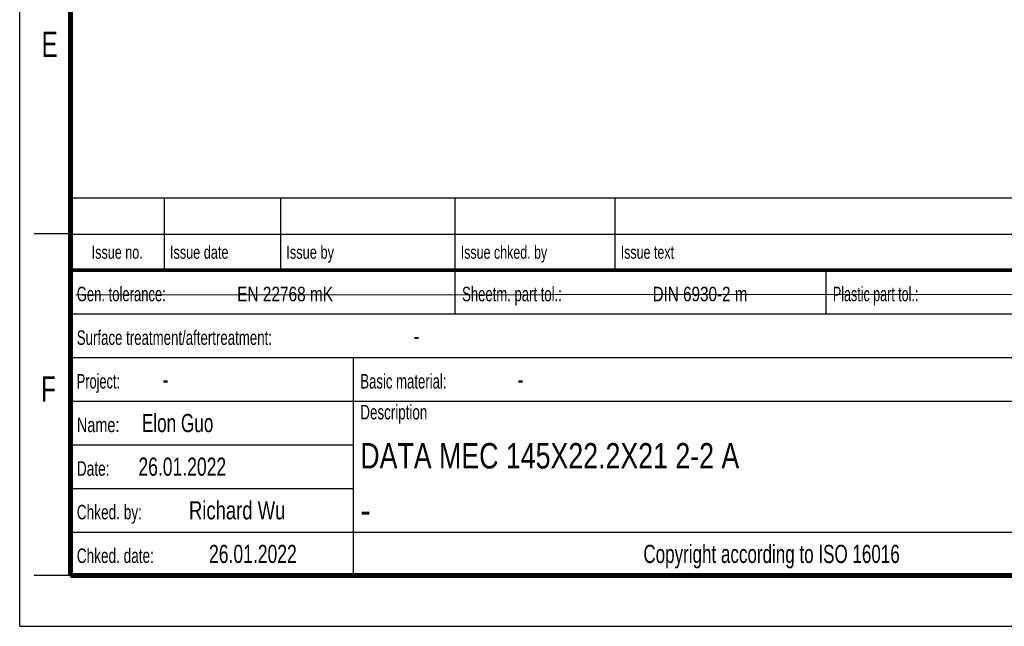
# Model space of a CAD drawing. Header units: millimetres. Extents: x 0 to 210, y 0 to 297.
# Tile 1 of 6: x 0 to 135, y 0 to 83. Entities that reach past the tile are written whole.
import ezdxf
from ezdxf.enums import TextEntityAlignment as Align

# ---------------------------------------------------------------- set-up
doc = ezdxf.new("R2010")
doc.units = ezdxf.units.MM
doc.header["$LTSCALE"] = 19.36
doc.layers.get('0').update_dxf_attribs({"linetype": 'CONTINUOUS'})
doc.layers.add('Z_NOTICE', color=7, linetype='CONTINUOUS')
doc.styles.add('TEXTSTYLE_2', font='txt', dxfattribs={"width": 0.75})

msp = doc.modelspace()

# ---------------------------------------------------------------- linework, layer by layer
at = {"color": 2, "linetype": 'CONTINUOUS'}
for p, q in [((0, 0), (0, 297)), ((6.9136, 48.9602), (6.9136, 58.9602)), ((6.9136, 58.9602), (202.9136, 58.9602)), ((19.9136, 48.9602), (19.9136, 58.9602)), ((35.9136, 48.9602), (35.9136, 58.9602)), ((59.9136, 48.9602), (59.9136, 58.9602)), ((81.9136, 48.9602), (81.9136, 58.9602)), ((7, 54), (2, 54)), ((6.9136, 53.9602), (202.9136, 53.9602)), ((6.9135, 6.9601), (6.9135, 48.9601)), ((6.9135, 48.9601), (202.9135, 48.9601)), ((6.9136, 48.9602), (202.9136, 48.9602)), ((59.9135, 42.9601), (59.9135, 48.9601)), ((110.9135, 42.9601), (110.9135, 48.9601)), ((6.9135, 42.9601), (202.9135, 42.9601)), ((6.9135, 36.9601), (181.9135, 36.9601)), ((45.9135, 6.9601), (45.9135, 36.9601)), ((6.9135, 30.9601), (202.9135, 30.9601)), ((6.9135, 24.9601), (45.9135, 24.9601)), ((6.9135, 18.9601), (45.9135, 18.9601)), ((6.9135, 12.9601), (160.9135, 12.9601)), ((7, 7), (2, 7)), ((6.9135, 6.9601), (202.9135, 6.9601)), ((0, 0), (210, 0))]:
    msp.add_line(p, q, dxfattribs=at)
at = {"color": 7, "linetype": 'CONTINUOUS'}
for p, q in [((7.7416, 45.5918), (159.2791, 45.6817)), ((0, 0), (210, 0))]:
    msp.add_line(p, q, dxfattribs=at)
for points, const_width in [([(7, 7), (7, 290)], 0.7), ([(7, 49), (203, 49)], 0.5), ([(7, 7), (203, 7)], 0.7)]:
    msp.add_lwpolyline(points, dxfattribs=dict(at, const_width=const_width))

# ---------------------------------------------------------------- texts
at = {"color": 5, "linetype": 'CONTINUOUS', "style": 'TEXTSTYLE_2', "width": 0.714286}
for s, p in [('E', (3.0025, 78.3025)), ('F', (2.9222, 30.897))]:
    msp.add_text(s, height=3.5, dxfattribs=at).set_placement(p)
at = {"layer": 'Z_NOTICE', "color": 5, "linetype": 'CONTINUOUS', "style": 'TEXTSTYLE_2'}
for s, height, width, p in [('Issue no.', 1.8, 0.719577, (13.4136, 50.5602)), ('Copyright according to ISO 16016', 2.5, 0.700149, (103.4135, 8.7101))]:
    msp.add_text(s, height=height, dxfattribs=dict(at, width=width)).set_placement(p, align=Align.CENTER)
for s, height, width, p in [('Issue date ', 1.8, 0.725108, (20.6636, 50.5602)), ('Issue by ', 1.8, 0.732804, (36.6636, 50.5602)), ('Issue chked. by', 1.8, 0.711111, (60.6636, 50.5602)), ('Issue text ', 1.8, 0.712121, (82.6636, 50.5602)), ('Gen. tolerance:', 2, 0.669841, (7.851, 44.7101)), ('EN 22768 mK', 2, 0.792208, (29.9106, 44.7101)), ('Sheetm. part tol.:', 2, 0.67328, (60.851, 44.7101)), ('DIN 6930-2 m', 2, 0.78373, (87.0534, 44.7101)), ('Plastic part tol.:', 2, 0.642857, (111.851, 44.7101)), ('Surface treatment/aftertreatment: ', 2, 0.681373, (7.851, 38.7101)), ('-', 2.5, 0.714286, (54.1844, 38.7101)), ('Project: ', 2, 0.656085, (7.851, 32.7101)), ('Basic material: ', 2, 0.675595, (46.851, 32.7101)), ('-', 2.5, 0.714286, (19.6606, 32.7101)), ('-', 2.5, 0.714286, (68.4701, 32.7101)), ('Description', 2, 0.688312, (46.851, 28.4601)), ('Name: ', 2, 0.746032, (7.851, 26.7101)), ('Elon Guo', 2.5, 0.705357, (16.8034, 26.7101)), ('26.01.2022', 2.5, 0.721429, (16.3272, 20.7101)), ('Date: ', 2, 0.706349, (7.851, 20.7101)), ('Chked. by: ', 2, 0.701299, (7.851, 14.7101)), ('Richard Wu', 2.5, 0.759524, (23.2796, 14.7101)), ('Chked. date: ', 2, 0.699634, (7.851, 8.7101)), ('26.01.2022', 2.5, 0.721429, (26.0415, 8.7101))]:
    msp.add_text(s, height=height, dxfattribs=dict(at, width=width)).set_placement(p)
at = {"layer": 'Z_NOTICE', "color": 7, "linetype": 'CONTINUOUS', "style": 'TEXTSTYLE_2'}
for s, width, p in [('DATA MEC 145X22.2X21 2-2 A', 0.785714, (46.851, 21.7101)), ('-', 0.904762, (46.851, 14.2101))]:
    msp.add_text(s, height=3.5, dxfattribs=dict(at, width=width)).set_placement(p)

doc.saveas('drawing.dxf')
